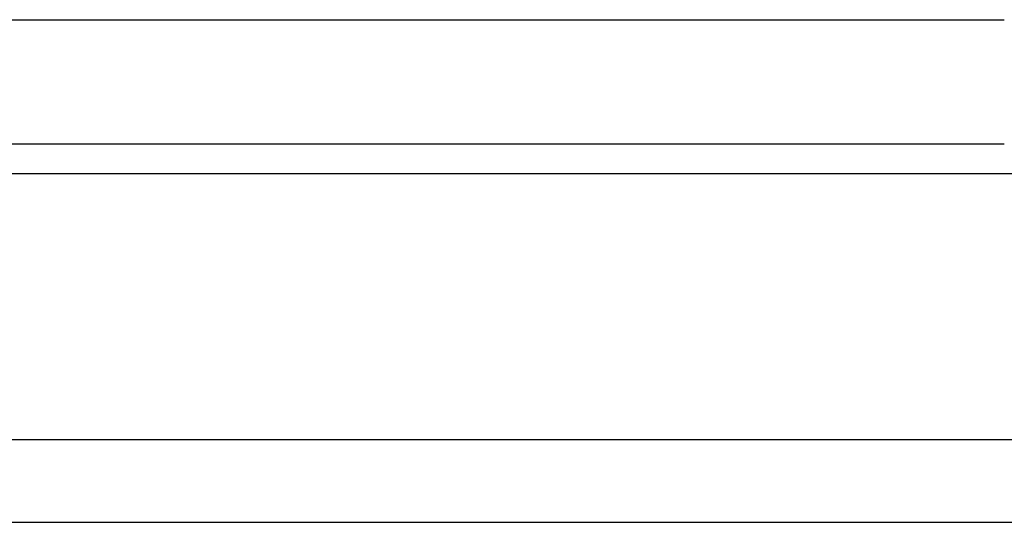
# Model space of a CAD drawing. Header units: millimetres. Extents: x 298 to 537, y -79 to -4.
# Tile 49 of 51: x 484.46 to 492.78, y -65.43 to -61.18. Entities that reach past the tile are written whole.
import ezdxf

# ---------------------------------------------------------------- set-up
doc = ezdxf.new("R2010")
doc.units = ezdxf.units.MM
doc.header["$LTSCALE"] = 0.1
doc.layers.add('OUT', color=3, linetype='CONTINUOUS')

msp = doc.modelspace()

# ---------------------------------------------------------------- linework, layer by layer
at = {"layer": 'OUT', "color": 0}
for p, q in [((453.2795, -61.176), (492.7795, -61.176)), ((453.2795, -62.226), (492.7795, -62.226)), ((406.4437, -62.4759), (537.0295, -62.4759)), ((406.2041, -64.726), (537.0295, -64.726)), ((387.0295, -65.426), (537.0295, -65.426))]:
    msp.add_line(p, q, dxfattribs=at)

doc.saveas('drawing.dxf')
